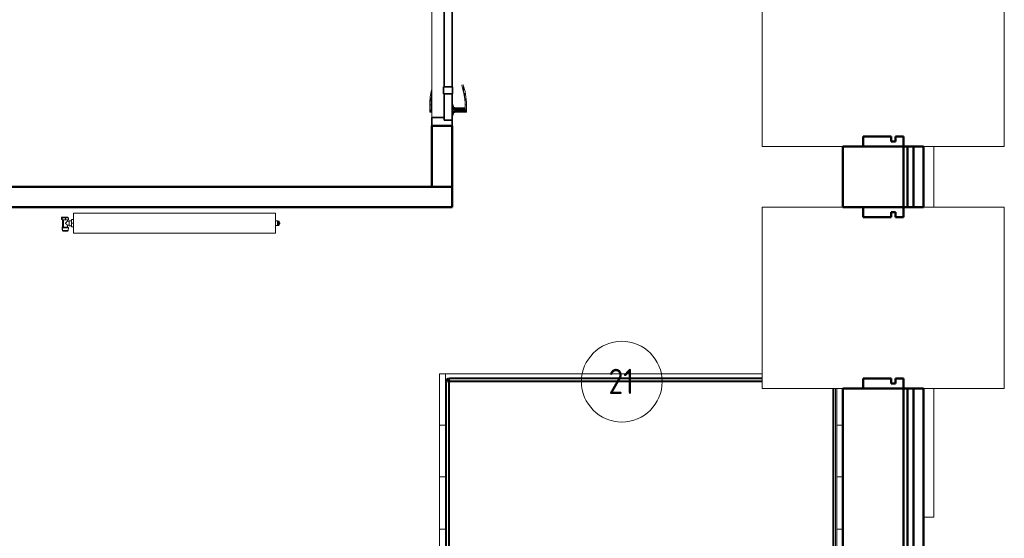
# Model space of a CAD drawing. Header units: millimetres. Extents: x 106 to 24511, y 2709 to 39091.
# Tile 60 of 87: x 19631 to 24511, y 32026 to 34597. Entities that reach past the tile are written whole.
import ezdxf

# ---------------------------------------------------------------- set-up
doc = ezdxf.new("R2010")
doc.units = ezdxf.units.MM
doc.linetypes.add('ADSK_Скрыто', pattern=[300, 150, -150])
for name, color, linetype, lineweight in [('A-AREA-____-IDEN', 2, 'Continuous', 20), ('A-DETL-____-HDLN', 90, 'ADSK_Скрыто', 9), ('A-DOOR-____-MCUT', 31, 'Continuous', 35), ('A-DOOR-____-OTLN', 31, 'Continuous', 20), ('A-GENM-____-MCUT', 13, 'Continuous', 50), ('A-GENM-____-OTLN', 13, 'Continuous', 20), ('A-PART-____-MCUT', 2, 'Continuous', 50), ('A-PART-____-OTLN', 2, 'Continuous', 20), ('A-WALL-____-MCUT', 113, 'Continuous', 50), ('A-WALL-____-OTLN', 113, 'Continuous', 20), ('I-FURN-____-OTLN', 30, 'Continuous', 20), ('M-EQPM-____-OTLN', 50, 'Continuous', 20)]:
    doc.layers.add(name, color=color, linetype=linetype, lineweight=lineweight)
doc.styles.add('GOST Common_1', font='GOST_Common.ttf', dxfattribs={"width": 0.9, "height": 125})

# ---------------------------------------------------------------- blocks, each defined once
blk = doc.blocks.new('Прямая форма - V line-612593-В_Этаж 03_Вентиляция')
at = {"layer": 'A-WALL-____-MCUT', "color": 9}
for p, q in [((-10, -493.1), (-150, -493.1)), ((-150, -493.1), (-150, -543.1)), ((-10, -518.1), (-10, -493.1)), ((10, -518.1), (-10, -518.1)), ((50, -493.1), (10, -493.1)), ((10, -493.1), (10, -518.1)), ((50, -543.1), (50, -493.1)), ((-150, -543.1), (50, -543.1))]:
    blk.add_line(p, q, dxfattribs=at)
blk = doc.blocks.new('Прямая форма - Iron-612594-В_Этаж 03_Вентиляция')
blk.add_blockref('Прямая форма - V line-612593-В_Этаж 03_Вентиляция', (0, 0))
blk = doc.blocks.new('Прямая форма - V line-612605-В_Этаж 03_Вентиляция')
at = {"layer": 'A-WALL-____-MCUT', "color": 9}
for p, q in [((50, 357), (-150, 357)), ((-150, 357), (-150, 307)), ((50, 307), (50, 357)), ((-150, 307), (-10, 307)), ((-10, 307), (-10, 332)), ((-10, 332), (10, 332)), ((10, 332), (10, 307)), ((10, 307), (50, 307))]:
    blk.add_line(p, q, dxfattribs=at)
blk = doc.blocks.new('Прямая форма - Iron-612606-В_Этаж 03_Вентиляция')
blk.add_blockref('Прямая форма - V line-612605-В_Этаж 03_Вентиляция', (0, 0))
blk = doc.blocks.new('Прямая форма - CW-002-612609-В_Этаж 03_Вентиляция')
for name in ['Прямая форма - Iron-612606-В_Этаж 03_Вентиляция', 'Прямая форма - Iron-612594-В_Этаж 03_Вентиляция']:
    blk.add_blockref(name, (0, 0))
blk = doc.blocks.new('Family - V line-612614-В_Этаж 03_Вентиляция')
at = {"layer": 'A-PART-____-MCUT', "color": 9}
for p, q in [((-10, -493.1), (-150, -493.1)), ((-150, -493.1), (-150, -543.1)), ((-10, -518.1), (-10, -493.1)), ((10, -518.1), (-10, -518.1)), ((50, -493.1), (10, -493.1)), ((10, -493.1), (10, -518.1)), ((50, -543.1), (50, -493.1)), ((-150, -543.1), (50, -543.1))]:
    blk.add_line(p, q, dxfattribs=at)
blk = doc.blocks.new('Family - Iron-612615-В_Этаж 03_Вентиляция')
blk.add_blockref('Family - V line-612614-В_Этаж 03_Вентиляция', (0, 0))
blk = doc.blocks.new('Прямая форма - Gypsum Plasterboard - Waterproof-612638-В_Этаж 03_Вентиляция')
at = {"layer": 'A-WALL-____-MCUT', "color": 9}
for p, q in [((5320, 0), (5020, 0)), ((5020, 0), (5020, -50)), ((5320, -50), (5320, 0)), ((9095.5, 0), (6220, 0)), ((6220, 0), (6220, -50)), ((5020, -50), (5320, -50)), ((6220, -50), (9095.5, -50))]:
    blk.add_line(p, q, dxfattribs=at)
blk = doc.blocks.new('Прямая форма - Masonry Block - Structural-612639-В_Этаж 03_Вентиляция')
at = {"layer": 'A-WALL-____-MCUT', "color": 9}
for p, q in [((5320, -100), (5020, -100)), ((5020, -100), (5020, -400)), ((5320, -400), (5320, -100)), ((9095.5, -100), (6220, -100)), ((6220, -100), (6220, -400)), ((5020, -400), (5320, -400)), ((6220, -400), (10350, -400))]:
    blk.add_line(p, q, dxfattribs=at)
blk = doc.blocks.new('Прямая форма - Concrete - Structural-612640-В_Этаж 03_Вентиляция')
at = {"layer": 'A-WALL-____-MCUT', "color": 9}
for p, q in [((5320, -80), (5020, -80)), ((5020, -80), (5020, -100)), ((5320, -100), (5320, -80)), ((9095.5, -80), (6220, -80)), ((6220, -80), (6220, -100)), ((5020, -100), (5320, -100)), ((6220, -100), (9095.5, -100))]:
    blk.add_line(p, q, dxfattribs=at)
blk = doc.blocks.new('Прямая форма - Insulation - Thermal Break-612641-В_Этаж 03_Вентиляция')
at = {"layer": 'A-WALL-____-MCUT', "color": 9}
for p, q in [((5320, -50), (5020, -50)), ((5020, -50), (5020, -80)), ((5020, -80), (5320, -80)), ((5320, -80), (5320, -50)), ((10350, -50), (6220, -50)), ((6220, -50), (6220, -80)), ((6220, -80), (10350, -80))]:
    blk.add_line(p, q, dxfattribs=at)
blk = doc.blocks.new('Прямая форма - SW - 004-612642-В_Этаж 03_Вентиляция')
for name in ['Прямая форма - Gypsum Plasterboard - Waterproof-612638-В_Этаж 03_Вентиляция', 'Прямая форма - Insulation - Thermal Break-612641-В_Этаж 03_Вентиляция', 'Прямая форма - Concrete - Structural-612640-В_Этаж 03_Вентиляция', 'Прямая форма - Masonry Block - Structural-612639-В_Этаж 03_Вентиляция']:
    blk.add_blockref(name, (0, 0))
blk = doc.blocks.new('Family - OP - 006-612644-В_Этаж 03_Вентиляция')
at = {"layer": 'A-GENM-____-MCUT', "lineweight": 9}
for p, q in [((41103.2, 33667.7), (39903.2, 33667.7)), ((39903.2, 33667.7), (39903.2, 32767.6)), ((41103.2, 32767.6), (41103.2, 33667.7)), ((39903.2, 32767.6), (41103.2, 32767.6))]:
    blk.add_line(p, q, dxfattribs=at)
blk = doc.blocks.new('Family - Gypsum Plasterboard - Waterproof-612646-В_Этаж 03_Вентиляция')
at = {"layer": 'A-PART-____-MCUT', "color": 9}
for p, q in [((5320, 0), (5020, 0)), ((5020, 0), (5020, -50)), ((5320, -50), (5320, 0)), ((9095.5, 0), (6220, 0)), ((6220, 0), (6220, -50)), ((5020, -50), (5320, -50)), ((6220, -50), (9095.5, -50))]:
    blk.add_line(p, q, dxfattribs=at)
blk = doc.blocks.new('Family - OP - 006-612648-В_Этаж 03_Вентиляция')
at = {"layer": 'A-GENM-____-MCUT', "lineweight": 9}
for p, q in [((41103.2, 34867.6), (39903.2, 34867.6)), ((39903.2, 34867.6), (39903.2, 33967.6)), ((41103.2, 33967.6), (41103.2, 34867.6)), ((39903.2, 33967.6), (41103.2, 33967.6))]:
    blk.add_line(p, q, dxfattribs=at)
blk = doc.blocks.new('Family - Masonry Block - Structural-612650-В_Этаж 03_Вентиляция')
at = {"layer": 'A-PART-____-MCUT', "color": 9}
for p, q in [((5320, -100), (5020, -100)), ((5020, -100), (5020, -400)), ((5320, -400), (5320, -100)), ((9095.5, -100), (6220, -100)), ((6220, -100), (6220, -400)), ((5020, -400), (5320, -400)), ((6220, -400), (10350, -400))]:
    blk.add_line(p, q, dxfattribs=at)
blk = doc.blocks.new('Family - Concrete - Structural-612652-В_Этаж 03_Вентиляция')
at = {"layer": 'A-PART-____-MCUT', "color": 9}
for p, q in [((5320, -80), (5020, -80)), ((5020, -80), (5020, -100)), ((5320, -100), (5320, -80)), ((9095.5, -80), (6220, -80)), ((6220, -80), (6220, -100)), ((5020, -100), (5320, -100)), ((6220, -100), (9095.5, -100))]:
    blk.add_line(p, q, dxfattribs=at)
blk = doc.blocks.new('Family - Insulation - Thermal Break-612654-В_Этаж 03_Вентиляция')
at = {"layer": 'A-PART-____-MCUT', "color": 9}
for p, q in [((5320, -50), (5020, -50)), ((5020, -50), (5020, -80)), ((5020, -80), (5320, -80)), ((5320, -80), (5320, -50)), ((10350, -50), (6220, -50)), ((6220, -50), (6220, -80)), ((6220, -80), (10350, -80))]:
    blk.add_line(p, q, dxfattribs=at)
blk = doc.blocks.new('Прямая форма - V line-612828-В_Этаж 03_Вентиляция')
at = {"layer": 'A-GENM-____-MCUT', "lineweight": 9}
for p, q in [((40748.4, 35504.2), (40703.2, 35504.2)), ((40703.2, 35504.2), (40703.2, 34867.6)), ((40753.2, 35504.2), (40748.4, 35504.2)), ((40753.2, 34867.6), (40753.2, 35504.2)), ((40703.2, 34867.6), (40753.2, 34867.6)), ((40736.2, 33967.6), (40703.2, 33967.6)), ((40703.2, 33967.6), (40703.2, 33667.7)), ((40753.2, 33967.6), (40736.2, 33967.6)), ((40753.2, 33667.7), (40753.2, 33967.6)), ((40703.2, 33667.7), (40736.2, 33667.7)), ((40736.2, 33667.7), (40753.2, 33667.7)), ((40753.2, 32767.6), (40703.2, 32767.6)), ((40703.2, 32767.6), (40703.2, 32131.1)), ((40753.2, 32131.1), (40753.2, 32767.6)), ((40703.2, 32131.1), (40753.2, 32131.1))]:
    blk.add_line(p, q, dxfattribs=at)
blk = doc.blocks.new('Прямая форма - SLA - 004-612829-В_Этаж 03_Вентиляция')
blk.add_blockref('Прямая форма - V line-612828-В_Этаж 03_Вентиляция', (0, 0))
blk = doc.blocks.new('Прямая форма - V line-610911-В_Этаж 03_Вентиляция')
at = {"layer": 'I-FURN-____-OTLN', "color": 253}
for p, q in [((-645.4, -30), (-645.4, 0)), ((-645.4, -30), (-645.4, 0)), ((-388.3, -30), (-388.3, 0)), ((-388.3, -30), (-388.3, 0)), ((-129.6, -30), (-129.6, 0)), ((-129.6, -30), (-129.6, 0)), ((129.6, -30), (129.6, 0)), ((129.6, -30), (129.6, 0)), ((388.3, -30), (388.3, 0)), ((388.3, -30), (388.3, 0)), ((645.4, -30), (645.4, 0)), ((645.4, -30), (645.4, 0)), ((900, 0), (900, -300)), ((-645.4, -30), (-826, -30)), ((-826, -30), (-645.4, -30)), ((-826, -30.7), (859.9, -30.7)), ((-826, -35.9), (859.4, -35.9)), ((-826, -44.8), (858.5, -44.8)), ((-388.3, -30), (-645.4, -30)), ((-645.4, -30), (-388.3, -30)), ((-129.6, -30), (-388.3, -30)), ((-388.3, -30), (-129.6, -30)), ((129.6, -30), (-129.6, -30)), ((-129.6, -30), (129.6, -30)), ((388.3, -30), (129.6, -30)), ((129.6, -30), (388.3, -30)), ((645.4, -30), (388.3, -30)), ((388.3, -30), (645.4, -30)), ((900, -30), (645.4, -30)), ((645.4, -30), (900, -30)), ((858, -50), (858.5, -44.8)), ((858.5, -44.8), (859.4, -35.9)), ((858.5, -44.8), (861.9, -45.5)), ((859.4, -35.9), (859.9, -30.7)), ((859.4, -35.9), (865.4, -37)), ((859.9, -30.7), (860, -30)), ((859.9, -30.7), (867.4, -32.2)), ((860, -30), (867.7, -31.5)), ((860, -50), (861.9, -45.5)), ((860, -50), (863.5, -46.5)), ((860, -50), (864.5, -48.1)), ((861.9, -45.5), (865.4, -37)), ((861.9, -45.5), (863.5, -46.5)), ((863.5, -46.5), (869.9, -40.1)), ((863.5, -46.5), (864.5, -48.1)), ((864.5, -48.1), (873, -44.6)), ((864.5, -48.1), (865.2, -51.5)), ((865.4, -37), (867.4, -32.2)), ((865.4, -37), (869.9, -40.1)), ((867.4, -32.2), (867.7, -31.5)), ((867.4, -32.2), (873.7, -36.3)), ((867.7, -31.5), (874.1, -35.9)), ((869.9, -40.1), (873.7, -36.3)), ((869.9, -40.1), (873, -44.6)), ((873, -44.6), (877.8, -42.6)), ((873, -44.6), (874.1, -50.6)), ((873.7, -36.3), (874.1, -35.9)), ((873.7, -36.3), (877.8, -42.6)), ((874.1, -35.9), (878.5, -42.3)), ((877.8, -42.6), (878.5, -42.3)), ((877.8, -42.6), (879.3, -50.1)), ((878.5, -42.3), (880, -50)), ((-826, -50), (858, -50)), ((858, -50), (859.7, -50.3)), ((859.7, -50.3), (860, -50)), ((859.7, -50.3), (860, -52)), ((860, -52), (865.2, -51.5)), ((860, -52), (860, -1948)), ((865.2, -51.5), (874.1, -50.6)), ((865.2, -51.5), (865.2, -1948.5)), ((874.1, -50.6), (879.3, -50.1)), ((874.1, -50.6), (874.1, -1949.4)), ((879.3, -50.1), (880, -50)), ((879.3, -50.1), (879.3, -1949.9)), ((880, -50), (880, -1950)), ((900, -300), (900, -1970)), ((900, -300), (1104, -300)), ((-900, -1970), (-900, -400)), ((-880, -1950), (-880, -400)), ((-879.3, -1949.9), (-879.3, -400)), ((-874.1, -1949.4), (-874.1, -400)), ((-865.2, -1948.5), (-865.2, -400)), ((-860, -1948), (-860, -400)), ((-879.3, -1949.9), (-880, -1950)), ((-878.5, -1957.7), (-880, -1950)), ((-874.1, -1949.4), (-879.3, -1949.9)), ((-877.8, -1957.4), (-879.3, -1949.9)), ((-865.2, -1948.5), (-874.1, -1949.4)), ((-873, -1955.4), (-874.1, -1949.4)), ((-864.5, -1951.9), (-873, -1955.4)), ((-860, -1948), (-865.2, -1948.5)), ((-864.5, -1951.9), (-865.2, -1948.5)), ((-860, -1950), (-864.5, -1951.9)), ((-863.5, -1953.5), (-864.5, -1951.9)), ((-860, -1950), (-863.5, -1953.5)), ((-860, -1950), (-861.9, -1954.5)), ((-859.7, -1949.7), (-860, -1948)), ((-859.7, -1949.7), (-860, -1950)), ((-858, -1950), (-859.7, -1949.7)), ((-858, -1950), (-858.5, -1955.2)), ((858, -1950), (-858, -1950)), ((859.7, -1949.7), (858, -1950)), ((858, -1950), (858.5, -1955.2)), ((860, -1948), (859.7, -1949.7)), ((859.7, -1949.7), (860, -1950)), ((865.2, -1948.5), (860, -1948)), ((860, -1950), (864.5, -1951.9)), ((860, -1950), (863.5, -1953.5)), ((860, -1950), (861.9, -1954.5)), ((864.5, -1951.9), (863.5, -1953.5)), ((865.2, -1948.5), (864.5, -1951.9)), ((864.5, -1951.9), (873, -1955.4)), ((874.1, -1949.4), (865.2, -1948.5)), ((874.1, -1949.4), (873, -1955.4)), ((879.3, -1949.9), (874.1, -1949.4)), ((879.3, -1949.9), (877.8, -1957.4)), ((880, -1950), (878.5, -1957.7)), ((880, -1950), (879.3, -1949.9)), ((-645.4, -1970), (-900, -1970)), ((-900, -2000), (-900, -1970)), ((-900, -1970), (-645.4, -1970)), ((-900, -2000), (-900, -1970)), ((-645.4, -2000), (-900, -2000)), ((-900, -2000), (-645.4, -2000)), ((-877.8, -1957.4), (-878.5, -1957.7)), ((-874.1, -1964.1), (-878.5, -1957.7)), ((-873, -1955.4), (-877.8, -1957.4)), ((-873.7, -1963.7), (-877.8, -1957.4)), ((-873.7, -1963.7), (-874.1, -1964.1)), ((-867.7, -1968.5), (-874.1, -1964.1)), ((-869.9, -1959.9), (-873.7, -1963.7)), ((-867.4, -1967.8), (-873.7, -1963.7)), ((-869.9, -1959.9), (-873, -1955.4)), ((-863.5, -1953.5), (-869.9, -1959.9)), ((-865.4, -1963), (-869.9, -1959.9)), ((-867.4, -1967.8), (-867.7, -1968.5)), ((-860, -1970), (-867.7, -1968.5)), ((-865.4, -1963), (-867.4, -1967.8)), ((-859.9, -1969.3), (-867.4, -1967.8)), ((-861.9, -1954.5), (-865.4, -1963)), ((-859.4, -1964.1), (-865.4, -1963)), ((-861.9, -1954.5), (-863.5, -1953.5)), ((-858.5, -1955.2), (-861.9, -1954.5)), ((-859.9, -1969.3), (-860, -1970)), ((-859.4, -1964.1), (-859.9, -1969.3)), ((859.9, -1969.3), (-859.9, -1969.3)), ((-858.5, -1955.2), (-859.4, -1964.1)), ((859.4, -1964.1), (-859.4, -1964.1)), ((858.5, -1955.2), (-858.5, -1955.2)), ((-645.4, -1970), (-388.3, -1970)), ((-645.4, -2000), (-645.4, -1970)), ((-645.4, -1970), (-388.3, -1970)), ((-645.4, -2000), (-645.4, -1970)), ((-388.3, -2000), (-645.4, -2000)), ((-645.4, -2000), (-388.3, -2000)), ((-388.3, -1970), (-129.6, -1970)), ((-388.3, -2000), (-388.3, -1970)), ((-388.3, -1970), (-129.6, -1970)), ((-388.3, -2000), (-388.3, -1970)), ((-129.6, -2000), (-388.3, -2000)), ((-388.3, -2000), (-129.6, -2000)), ((-129.6, -1970), (129.6, -1970)), ((-129.6, -2000), (-129.6, -1970)), ((-129.6, -1970), (129.6, -1970)), ((-129.6, -2000), (-129.6, -1970)), ((129.6, -2000), (-129.6, -2000)), ((-129.6, -2000), (129.6, -2000)), ((129.6, -1970), (388.3, -1970)), ((129.6, -2000), (129.6, -1970)), ((129.6, -1970), (388.3, -1970)), ((129.6, -2000), (129.6, -1970)), ((388.3, -2000), (129.6, -2000)), ((129.6, -2000), (388.3, -2000)), ((388.3, -1970), (645.4, -1970)), ((388.3, -2000), (388.3, -1970)), ((388.3, -1970), (645.4, -1970)), ((388.3, -2000), (388.3, -1970)), ((645.4, -2000), (388.3, -2000)), ((388.3, -2000), (645.4, -2000)), ((645.4, -1970), (900, -1970)), ((645.4, -2000), (645.4, -1970)), ((645.4, -1970), (900, -1970)), ((645.4, -2000), (645.4, -1970)), ((900, -2000), (645.4, -2000)), ((645.4, -2000), (900, -2000)), ((861.9, -1954.5), (858.5, -1955.2)), ((858.5, -1955.2), (859.4, -1964.1)), ((865.4, -1963), (859.4, -1964.1)), ((859.4, -1964.1), (859.9, -1969.3)), ((867.4, -1967.8), (859.9, -1969.3)), ((859.9, -1969.3), (860, -1970)), ((867.7, -1968.5), (860, -1970)), ((863.5, -1953.5), (861.9, -1954.5)), ((861.9, -1954.5), (865.4, -1963)), ((863.5, -1953.5), (869.9, -1959.9)), ((869.9, -1959.9), (865.4, -1963)), ((865.4, -1963), (867.4, -1967.8)), ((873.7, -1963.7), (867.4, -1967.8)), ((867.4, -1967.8), (867.7, -1968.5)), ((874.1, -1964.1), (867.7, -1968.5)), ((873, -1955.4), (869.9, -1959.9)), ((869.9, -1959.9), (873.7, -1963.7)), ((873, -1955.4), (877.8, -1957.4)), ((877.8, -1957.4), (873.7, -1963.7)), ((873.7, -1963.7), (874.1, -1964.1)), ((878.5, -1957.7), (874.1, -1964.1)), ((877.8, -1957.4), (878.5, -1957.7)), ((900, -2000), (900, -1970)), ((900, -2000), (900, -1970))]:
    blk.add_line(p, q, dxfattribs=at)
blk = doc.blocks.new('Прямая форма - FU - 059-612835-В_Этаж 03_Вентиляция')
blk.add_blockref('Прямая форма - V line-610911-В_Этаж 03_Вентиляция', (0, 0))
blk = doc.blocks.new('Прямая форма - V line-613121-В_Этаж 03_Вентиляция')
at = {"layer": 'A-WALL-____-MCUT', "color": 9}
for p, q in [((3036.8, 100), (400, 100)), ((400, 100), (400, 0)), ((3036.8, 0), (3036.8, 100)), ((4140, 100), (3836.8, 100)), ((3836.8, 100), (3836.8, 0)), ((4140, 0), (4140, 100)), ((400, 0), (3036.8, 0)), ((3836.8, 0), (4140, 0))]:
    blk.add_line(p, q, dxfattribs=at)
blk = doc.blocks.new('Прямая форма - SW - 016-613122-В_Этаж 03_Вентиляция')
blk.add_blockref('Прямая форма - V line-613121-В_Этаж 03_Вентиляция', (0, 0))
blk = doc.blocks.new('Family - კარ1-613124-В_Этаж 03_Вентиляция')
at = {"layer": 'A-GENM-____-MCUT', "lineweight": 9}
for p, q in [((400, 101), (-400, 101)), ((-400, 101), (-400, -1)), ((400, -1), (400, 101)), ((-400, -1), (400, -1))]:
    blk.add_line(p, q, dxfattribs=at)
blk = doc.blocks.new('Прямая форма - V line-613172-В_Этаж 03_Вентиляция')
at = {"layer": 'A-WALL-____-MCUT', "color": 9}
for p, q in [((2355.1, 100), (0, 100)), ((0, 100), (0, 0)), ((2355.1, 0), (2355.1, 100)), ((0, 0), (2355.1, 0))]:
    blk.add_line(p, q, dxfattribs=at)
blk = doc.blocks.new('Прямая форма - SW - 015-613173-В_Этаж 03_Вентиляция')
blk.add_blockref('Прямая форма - V line-613172-В_Этаж 03_Вентиляция', (0, 0))
blk = doc.blocks.new('Прямая форма - V line-610122-В_Этаж 03_Вентиляция')
at = {"layer": 'A-DOOR-____-MCUT', "color": 53}
for p, q in [((-372, 0), (-400, 0)), ((-400, 0), (-400, -100)), ((-242, 0), (-372, 0)), ((-372, 0), (-372, -40)), ((-372, -40), (-372, 0)), ((-207, 2.5), (-242, 2.5)), ((-242, 2.5), (-242, -42.5)), ((-242, -40), (-242, 0)), ((-207, -42.5), (-207, 2.5)), ((207, 0), (-207, 0)), ((-207, 0), (-207, -40)), ((242, 2.5), (207, 2.5)), ((207, 2.5), (207, -42.5)), ((207, -40), (207, 0)), ((242, -42.5), (242, 2.5)), ((372, 0), (242, 0)), ((242, 0), (242, -40)), ((400, 0), (372, 0)), ((372, 0), (372, -40)), ((372, -40), (372, 0)), ((400, -100), (400, 0)), ((-372, -40), (-242, -40)), ((-360, -40), (-372, -40)), ((-360, -100), (-360, -40)), ((-242, -42.5), (-207, -42.5)), ((-207, -40), (207, -40)), ((207, -42.5), (242, -42.5)), ((242, -40), (372, -40)), ((360, -40), (360, -100)), ((372, -40), (360, -40)), ((-400, -100), (-360, -100)), ((360, -100), (400, -100))]:
    blk.add_line(p, q, dxfattribs=at)
at = {"layer": 'A-DOOR-____-OTLN', "color": 253}
for p, q in [((196.5, 54.1), (204.6, 57.1)), ((198.8, 47.5), (196.5, 54.1)), ((206.7, 50.4), (198.8, 47.5)), ((204.6, 57.1), (230.5, 64)), ((204.6, 57.1), (232, 57.2)), ((232, 57.2), (206.7, 50.4)), ((230.5, 64), (256.9, 68.7)), ((230.5, 64), (257.8, 61.7)), ((257.8, 61.7), (232, 57.2)), ((283.6, 71), (256.9, 68.7)), ((256.9, 68.7), (283.9, 64)), ((257.8, 61.7), (283.9, 64)), ((297, 71), (283.6, 71)), ((283.9, 64), (297, 64)), ((297, 71), (322, 71)), ((297, 64), (297, 71)), ((297, 64), (297, 71)), ((322, 64), (297, 64)), ((312, 13), (312, 64)), ((313.3, 64), (313.3, 13)), ((317, 64), (317, 13)), ((322, 71), (327, 71)), ((322, 64), (322, 71)), ((327, 64), (322, 64)), ((322, 13), (322, 64)), ((327, 64), (322, 64)), ((327, 71), (330.7, 71)), ((327, 64), (327, 71)), ((330.7, 64), (327, 64)), ((327, 13), (327, 64)), ((327, 64), (330.7, 64)), ((330.7, 71), (332, 71)), ((330.7, 64), (330.7, 71)), ((332, 64), (330.7, 64)), ((330.7, 64), (332, 64)), ((330.7, 13), (330.7, 64)), ((332, 64), (332, 71)), ((332, 13), (332, 64)), ((-207, 2.5), (-203.6, 2.5)), ((-203.6, 2.5), (-200.3, 2.5)), ((-203.6, 1), (-203.6, 2.5)), ((-200.3, 2.5), (-197, 2.5)), ((-200.3, 1), (-200.3, 2.5)), ((-197, 2.5), (-193.9, 2.5)), ((-197, 1), (-197, 2.5)), ((-193.9, 2.5), (-190.9, 2.5)), ((-193.9, 1), (-193.9, 2.5)), ((-190.9, 2.5), (-188, 2.5)), ((-190.9, 1), (-190.9, 2.5)), ((-188, 2.5), (-185.3, 2.5)), ((-188, 1), (-188, 2.5)), ((-185.3, 2.5), (-182.7, 2.5)), ((-185.3, 1), (-185.3, 2.5)), ((-182.7, 2.5), (-180.3, 2.5)), ((-182.7, 1), (-182.7, 2.5)), ((-180.3, 2.5), (-177.9, 2.5)), ((-180.3, 1), (-180.3, 2.5)), ((-177.9, 2.5), (-175.8, 2.5)), ((-177.9, 1), (-177.9, 2.5)), ((-175.8, 2.5), (-173.8, 2.5)), ((-175.8, 1), (-175.8, 2.5)), ((-173.8, 2.5), (-172, 2.5)), ((-173.8, 1), (-173.8, 2.5)), ((-172, 2.5), (0, 2.5)), ((-172, 1), (-172, 2.5)), ((0, 2.5), (172, 2.5)), ((172, 2.5), (173.8, 2.5)), ((172, 1), (172, 2.5)), ((173.8, 2.5), (175.8, 2.5)), ((173.8, 1), (173.8, 2.5)), ((175.8, 2.5), (177.9, 2.5)), ((175.8, 1), (175.8, 2.5)), ((177.9, 2.5), (180.3, 2.5)), ((177.9, 1), (177.9, 2.5)), ((180.3, 2.5), (182.7, 2.5)), ((180.3, 1), (180.3, 2.5)), ((182.7, 2.5), (185.3, 2.5)), ((182.7, 1), (182.7, 2.5)), ((185.3, 2.5), (188, 2.5)), ((185.3, 1), (185.3, 2.5)), ((188, 2.5), (190.9, 2.5)), ((188, 1), (188, 2.5)), ((190.9, 2.5), (193.9, 2.5)), ((190.9, 1), (190.9, 2.5)), ((193.9, 2.5), (197, 2.5)), ((193.9, 1), (193.9, 2.5)), ((197, 2.5), (200.3, 2.5)), ((197, 1), (197, 2.5)), ((200.3, 2.5), (203.6, 2.5)), ((200.3, 1), (200.3, 2.5)), ((203.6, 2.5), (207, 2.5)), ((203.6, 1), (203.6, 2.5)), ((350.5, 3), (293.5, 3)), ((293.5, 3), (293.5, 1)), ((300, 3), (302, 7)), ((304.7, 7), (302, 7)), ((302.9, 3), (304.7, 7)), ((304.7, 7), (309.4, 7)), ((309, 3), (310, 13)), ((311.6, 13), (310, 13)), ((310.7, 3), (311.6, 13)), ((311.6, 13), (316, 13)), ((316, 13), (315.5, 3)), ((316, 13), (322, 13)), ((322, 13), (328, 13)), ((322, 13), (322, 3)), ((328, 13), (332.4, 13)), ((328, 13), (328.5, 3)), ((332.4, 13), (334, 13)), ((332.4, 13), (333.3, 3)), ((334, 13), (335, 3)), ((334.6, 7), (339.3, 7)), ((339.3, 7), (342, 7)), ((339.3, 7), (341.1, 3)), ((342, 7), (344, 3)), ((350.5, 1), (350.5, 3)), ((230.5, -104), (219.3, -101)), ((257.8, -101.7), (230.5, -104)), ((230.5, -104), (256.9, -108.7)), ((253.7, -101), (257.8, -101.7)), ((283.9, -104), (256.9, -108.7)), ((256.9, -108.7), (283.6, -111)), ((257.8, -101.7), (283.9, -104)), ((283.6, -111), (297, -111)), ((297, -104), (283.9, -104)), ((297, -111), (297, -104)), ((297, -104), (322, -104)), ((297, -111), (297, -104)), ((322, -111), (297, -111)), ((312, -104), (312, -101)), ((313.3, -101), (313.3, -104)), ((317, -101), (317, -104)), ((322, -104), (322, -101)), ((327, -104), (322, -104)), ((322, -104), (327, -104)), ((322, -111), (322, -104)), ((327, -111), (322, -111)), ((327, -104), (327, -101)), ((330.7, -104), (327, -104)), ((327, -104), (330.7, -104)), ((327, -111), (327, -104)), ((330.7, -111), (327, -111)), ((330.7, -104), (330.7, -101)), ((332, -104), (330.7, -104)), ((330.7, -104), (332, -104)), ((330.7, -111), (330.7, -104)), ((332, -111), (330.7, -111)), ((332, -104), (332, -101)), ((332, -111), (332, -104))]:
    blk.add_line(p, q, dxfattribs=at)
blk = doc.blocks.new('Прямая форма - კარ1-613278-В_Этаж 03_Вентиляция')
blk.add_blockref('Прямая форма - V line-610122-В_Этаж 03_Вентиляция', (400, 100))
blk = doc.blocks.new('Прямая форма - V line-613643-В_Этаж 03_Вентиляция')
at = {"layer": 'A-WALL-____-MCUT', "color": 9}
for p, q in [((-150, 543.1), (-150, 493.1)), ((50, 493.1), (50, 543.1)), ((-150, 493.1), (-10, 493.1)), ((-10, 518.1), (10, 518.1)), ((-10, 493.1), (-10, 518.1)), ((10, 518.1), (10, 493.1)), ((10, 493.1), (50, 493.1))]:
    blk.add_line(p, q, dxfattribs=at)
blk = doc.blocks.new('Прямая форма - Iron-613644-В_Этаж 03_Вентиляция')
blk.add_blockref('Прямая форма - V line-613643-В_Этаж 03_Вентиляция', (0, 0))
blk = doc.blocks.new('Прямая форма - V line-613647-В_Этаж 03_Вентиляция')
at = {"layer": 'A-WALL-____-MCUT', "color": 9}
for p, q in [((-10, -307), (-150, -307)), ((-150, -307), (-150, -357)), ((-10, -332), (-10, -307)), ((10, -332), (-10, -332)), ((50, -307), (10, -307)), ((10, -307), (10, -332)), ((50, -357), (50, -307)), ((-150, -357), (50, -357))]:
    blk.add_line(p, q, dxfattribs=at)
blk = doc.blocks.new('Прямая форма - Iron-613648-В_Этаж 03_Вентиляция')
blk.add_blockref('Прямая форма - V line-613647-В_Этаж 03_Вентиляция', (0, 0))
blk = doc.blocks.new('Прямая форма - CW-002-613657-В_Этаж 03_Вентиляция')
for name in ['Прямая форма - Iron-613644-В_Этаж 03_Вентиляция', 'Прямая форма - Iron-613648-В_Этаж 03_Вентиляция']:
    blk.add_blockref(name, (0, 0))
blk = doc.blocks.new('Family - V line-613665-В_Этаж 03_Вентиляция')
at = {"layer": 'A-PART-____-MCUT', "color": 9}
for p, q in [((-150, 543.1), (-150, 493.1)), ((50, 493.1), (50, 543.1)), ((-150, 493.1), (-10, 493.1)), ((-10, 518.1), (10, 518.1)), ((-10, 493.1), (-10, 518.1)), ((10, 518.1), (10, 493.1)), ((10, 493.1), (50, 493.1))]:
    blk.add_line(p, q, dxfattribs=at)
blk = doc.blocks.new('Family - Iron-613666-В_Этаж 03_Вентиляция')
blk.add_blockref('Family - V line-613665-В_Этаж 03_Вентиляция', (0, 0))
blk = doc.blocks.new('Family - V line-613671-В_Этаж 03_Вентиляция')
at = {"layer": 'A-PART-____-MCUT', "color": 9}
for p, q in [((-10, -307), (-150, -307)), ((-150, -307), (-150, -357)), ((-10, -332), (-10, -307)), ((10, -332), (-10, -332)), ((50, -307), (10, -307)), ((10, -307), (10, -332)), ((50, -357), (50, -307)), ((-150, -357), (50, -357))]:
    blk.add_line(p, q, dxfattribs=at)
blk = doc.blocks.new('Family - Iron-613672-В_Этаж 03_Вентиляция')
blk.add_blockref('Family - V line-613671-В_Этаж 03_Вентиляция', (0, 0))
blk = doc.blocks.new('V line_ifc_RVT-1-В_Этаж 03_Вентиляция')
at = {"layer": 'A-DOOR-____-OTLN', "color": 253, "lineweight": 20, "rotation": 270}
blk.add_blockref('Прямая форма - კარ1-613278-В_Этаж 03_Вентиляция', (38266.4, 34870.9), dxfattribs=at)
at = {"layer": 'A-GENM-____-OTLN', "color": 253, "lineweight": 20}
for name in ['Прямая форма - SLA - 004-612829-В_Этаж 03_Вентиляция', 'Family - OP - 006-612648-В_Этаж 03_Вентиляция', 'Family - OP - 006-612644-В_Этаж 03_Вентиляция']:
    blk.add_blockref(name, (0, 0), dxfattribs=at)
at = {"layer": 'A-GENM-____-OTLN', "color": 253, "lineweight": 20, "rotation": 270}
blk.add_blockref('Family - კარ1-613124-В_Этаж 03_Вентиляция', (38266.4, 34470.9), dxfattribs=at)
at = {"layer": 'A-PART-____-OTLN', "color": 253, "lineweight": 20, "rotation": 270}
for name in ['Family - Masonry Block - Structural-612650-В_Этаж 03_Вентиляция', 'Family - Concrete - Structural-612652-В_Этаж 03_Вентиляция', 'Family - Insulation - Thermal Break-612654-В_Этаж 03_Вентиляция', 'Family - Gypsum Plasterboard - Waterproof-612646-В_Этаж 03_Вентиляция']:
    blk.add_blockref(name, (40703.2, 38987.6), dxfattribs=at)
at = {"layer": 'A-PART-____-OTLN', "color": 253, "lineweight": 20}
for name, p in [('Family - Iron-612615-В_Этаж 03_Вентиляция', (40553.2, 34510.7)), ('Family - Iron-613666-В_Этаж 03_Вентиляция', (40553.2, 33124.6)), ('Family - Iron-613672-В_Этаж 03_Вентиляция', (40553.2, 33124.6))]:
    blk.add_blockref(name, p, dxfattribs=at)
at = {"layer": 'A-WALL-____-OTLN', "color": 253, "lineweight": 20, "rotation": 270}
for name, p in [('Прямая форма - SW - 004-612642-В_Этаж 03_Вентиляция', (40703.2, 38987.6)), ('Прямая форма - SW - 016-613122-В_Этаж 03_Вентиляция', (38266.4, 37907.6))]:
    blk.add_blockref(name, p, dxfattribs=at)
at = {"layer": 'A-WALL-____-OTLN', "color": 253, "lineweight": 20}
for name, p in [('Прямая форма - CW-002-612609-В_Этаж 03_Вентиляция', (40553.2, 34510.7)), ('Прямая форма - SW - 015-613173-В_Этаж 03_Вентиляция', (36011.4, 33667.6)), ('Прямая форма - CW-002-613657-В_Этаж 03_Вентиляция', (40553.2, 33124.6))]:
    blk.add_blockref(name, p, dxfattribs=at)
at = {"layer": 'I-FURN-____-OTLN', "color": 253, "lineweight": 20, "rotation": 270}
blk.add_blockref('Прямая форма - FU - 059-612835-В_Этаж 03_Вентиляция', (40303.2, 31941.6), dxfattribs=at)
blk = doc.blocks.new('ADSK_Радиатор универсальный_Боковое подключение_Клапаны - Радиатор 600х1000-V13-В_Этаж 03_Вентиляция')
at = {"layer": 'A-DETL-____-HDLN', "flags": 128}
for points in [[(-554, 0), (-554, 0), (-554, 0), (-553.9, 0), (-553.8, 0)], [(-553.8, 0), (-553.9, 0), (-553.9, 0), (-554, 0), (-554, 0), (-554, 0)], [(-549.8, -20), (-549.9, -20), (-549.9, -20), (-550, -20), (-550, -20), (-550, -20), (-550, -20)], [(-550, -20), (-550, -20), (-550, -20), (-549.9, -20), (-549.9, -20), (-549.8, -20), (-549.7, -20)], [(-532, -20), (-532, -20), (-532, -20), (-532.1, -20), (-532.1, -20), (-532.2, -20), (-532.3, -20)], [(-532.3, -20), (-532.2, -20), (-532.1, -20), (-532.1, -20), (-532, -20), (-532, -20), (-532, -20), (-532, -20)], [(-528, 0), (-528, 0), (-528, 0), (-528.1, 0), (-528.2, 0), (-528.3, 0)], [(-528.2, 0), (-528.1, 0), (-528.1, 0), (-528, 0), (-528, 0), (-528, 0)]]:
    blk.add_lwpolyline(points, dxfattribs=at)
at = {"layer": 'M-EQPM-____-OTLN'}
for p, q in [((-561, 50), (-545, 50)), ((-561, 38), (-561, 50)), ((-545, 50), (-529, 50)), ((-545, 50), (-545, 46)), ((-529, 46), (-529, 50)), ((500, 70), (-500, 70)), ((-500, 70), (-500, -30)), ((-500, 70), (500, 70)), ((-500, -30), (-500, 70)), ((500, -30), (500, 70)), ((500, 70), (500, -30)), ((-557, 38), (-561, 38)), ((-557, 46), (-541, 46)), ((-557, 36), (-557, 46)), ((-541, 36), (-557, 36)), ((-556.5, 2), (-556.5, -13)), ((-551, 2), (-556.5, 2)), ((-555, 36), (-555, 2)), ((-551, 36), (-551, 0)), ((-551, 0), (-531, 0)), ((-541, 46), (-525, 46)), ((-541, 46), (-541, 36)), ((-525, 36), (-541, 36)), ((-531, 30), (-531, 36)), ((-522, 30), (-531, 30)), ((-531, 0), (-531, 10)), ((-531, 10), (-522, 10)), ((-525, 36), (-525, 46)), ((-511, 32.5), (-522, 32.5)), ((-522, 32.5), (-522, 7.5)), ((-522, 7.5), (-511, 7.5)), ((-511, 20), (-511, 38.5)), ((-500, 38.5), (-511, 38.5)), ((-511, 1.5), (-511, 20)), ((-500, 20), (-511, 20)), ((-500, 1.5), (-511, 1.5)), ((510, 32), (500, 32)), ((500, 8), (510, 8)), ((510, 30.9), (510, 32)), ((510, 30.8), (510, 29.9)), ((510, 30.8), (515, 30.8)), ((515, 29.9), (510, 29.9)), ((510, 21.1), (510, 29.8)), ((510, 20.9), (510, 19.1)), ((510, 20.9), (515, 20.9)), ((515, 19.1), (510, 19.1)), ((510, 10.2), (510, 18.9)), ((510, 10.1), (510, 9.2)), ((510, 10.1), (515, 10.1)), ((515, 9.2), (510, 9.2)), ((510, 8), (510, 9.1)), ((517, 30.8), (515, 30.8)), ((515, 29.9), (515, 30.8)), ((515, 29.9), (515, 20.9)), ((515, 19.1), (515, 20.9)), ((515, 19.1), (515, 10.1)), ((515, 9.2), (515, 10.1)), ((515, 9.2), (517, 9.2)), ((517, 30.5), (517, 30.8)), ((517, 9.2), (517, 30.8)), ((517, 22.5), (522, 22.5)), ((517, 17.5), (522, 17.5)), ((517, 9.2), (517, 9.5)), ((522, 17.5), (522, 22.5)), ((-556.5, -13), (-555.2, -13)), ((-556, -2.3), (-554.9, -15.8)), ((-556, -2.3), (-526, -2.3)), ((-554.9, -15.8), (-527.1, -15.8)), ((-527.1, -15.8), (-526, -2.3)), ((-500, -30), (500, -30)), ((500, -30), (-500, -30))]:
    blk.add_line(p, q, dxfattribs=at)
at = {"layer": 'M-EQPM-____-OTLN', "flags": 128}
for points in [[(515, 30.8), (515.5, 30.7), (516, 30.6)], [(515, 9.2), (515.5, 9.3), (516, 9.4)], [(517, 29.9), (517.8, 29), (518.6, 27.5), (519.6, 24.3), (519.8, 22.5)], [(517, 10.1), (517.8, 11), (518.6, 12.5), (519.6, 15.7), (519.8, 17.5)], [(-556, -2.3), (-556, -2.3), (-556, -2.2), (-556, -2.1), (-556, -2), (-556, -1.9), (-556, -1.9), (-556, -1.8), (-556, -1.7), (-556, -1.6), (-555.9, -1.5), (-555.9, -1.5), (-555.9, -1.4), (-555.9, -1.3), (-555.9, -1.2), (-555.8, -1.2), (-555.8, -1.1), (-555.7, -1), (-555.7, -1), (-555.7, -0.9), (-555.6, -0.8), (-555.6, -0.8), (-555.5, -0.7), (-555.5, -0.6), (-555.4, -0.6), (-555.4, -0.5), (-555.3, -0.5), (-555.2, -0.4), (-555.2, -0.4), (-555.1, -0.3), (-555, -0.3), (-555, -0.2), (-554.9, -0.2), (-554.8, -0.2), (-554.7, -0.1), (-554.7, -0.1), (-554.6, -0.1), (-554.5, -0.1), (-554.4, 0), (-554.4, 0), (-554.3, 0), (-554.2, 0), (-554.1, 0), (-554, 0), (-554, 0)], [(-550, -20), (-550.2, -20), (-550.4, -20), (-550.6, -20), (-550.8, -19.9), (-551, -19.9), (-551.2, -19.9), (-551.4, -19.8), (-551.6, -19.7), (-551.8, -19.7), (-551.9, -19.6), (-552.1, -19.5), (-552.3, -19.4), (-552.5, -19.3), (-552.7, -19.2), (-552.8, -19.1), (-553, -19), (-553.1, -18.9), (-553.3, -18.8), (-553.4, -18.6), (-553.6, -18.5), (-553.7, -18.3), (-553.9, -18.2), (-554, -18), (-554.1, -17.9), (-554.2, -17.7), (-554.3, -17.5), (-554.4, -17.4), (-554.5, -17.2), (-554.6, -17), (-554.7, -16.8), (-554.7, -16.6), (-554.8, -16.4), (-554.8, -16.2), (-554.9, -16), (-554.9, -15.8)], [(-554, 0), (-554, 0), (-554, 0), (-553.9, 0), (-553.8, 0), (-553.7, 0), (-553.6, 0), (-553.5, 0), (-553.3, 0), (-553.2, 0), (-553, 0), (-552.8, 0), (-552.5, 0), (-552.3, 0), (-552, 0), (-551.7, 0), (-551.4, 0), (-551.1, 0), (-550.8, 0)], [(-528, 0), (-528, 0), (-528, 0), (-528.1, 0), (-528.2, 0), (-528.3, 0), (-528.4, 0), (-528.5, 0), (-528.7, 0), (-528.8, 0), (-529, 0), (-529.2, 0), (-529.5, 0), (-529.7, 0), (-530, 0), (-530.3, 0), (-530.6, 0), (-530.9, 0), (-531.2, 0), (-531.6, 0), (-531.9, 0), (-532.3, 0), (-532.7, 0), (-533.1, 0), (-533.5, 0), (-534, 0), (-534.4, 0), (-534.9, 0), (-535.3, 0), (-535.8, 0), (-536.3, 0), (-536.8, 0), (-537.3, 0), (-537.8, 0), (-538.3, 0), (-538.8, 0), (-539.3, 0), (-539.8, 0), (-540.3, 0), (-540.9, 0), (-541.4, 0), (-541.9, 0), (-542.4, 0), (-542.9, 0), (-543.4, 0), (-544, 0), (-544.5, 0), (-545, 0), (-545.4, 0), (-545.9, 0), (-546.4, 0), (-546.9, 0), (-547.3, 0), (-547.8, 0), (-548.2, 0), (-548.7, 0), (-549.1, 0), (-549.5, 0), (-549.9, 0), (-550.2, 0), (-550.6, 0), (-550.9, 0), (-551.3, 0), (-551.6, 0), (-551.9, 0), (-552.1, 0), (-552.4, 0), (-552.6, 0), (-552.9, 0), (-553.1, 0), (-553.2, 0), (-553.4, 0), (-553.6, 0), (-553.7, 0), (-553.8, 0), (-553.9, 0), (-553.9, 0), (-554, 0), (-554, 0), (-554, 0)], [(-546.3, -20), (-546.6, -20), (-546.9, -20), (-547.1, -20), (-547.4, -20), (-547.6, -20), (-547.9, -20), (-548.1, -20), (-548.3, -20), (-548.5, -20), (-548.7, -20), (-548.9, -20), (-549.1, -20), (-549.2, -20), (-549.4, -20), (-549.5, -20), (-549.6, -20), (-549.7, -20), (-549.8, -20), (-549.9, -20), (-549.9, -20), (-550, -20), (-550, -20), (-550, -20), (-550, -20)], [(-550, -20), (-550, -20), (-550, -20), (-549.9, -20), (-549.9, -20), (-549.8, -20), (-549.7, -20), (-549.6, -20), (-549.5, -20), (-549.4, -20), (-549.3, -20), (-549.1, -20), (-549, -20), (-548.8, -20), (-548.6, -20), (-548.4, -20), (-548.2, -20), (-548, -20), (-547.8, -20), (-547.5, -20), (-547.3, -20), (-547, -20), (-546.7, -20), (-546.5, -20), (-546.2, -20), (-545.9, -20), (-545.6, -20), (-545.2, -20), (-544.9, -20), (-544.6, -20), (-544.3, -20), (-543.9, -20), (-543.6, -20), (-543.2, -20), (-542.9, -20), (-542.5, -20), (-542.2, -20), (-541.8, -20), (-541.5, -20), (-541.1, -20), (-540.7, -20), (-540.4, -20), (-540, -20), (-539.7, -20), (-539.3, -20), (-539, -20), (-538.6, -20), (-538.3, -20), (-537.9, -20), (-537.6, -20), (-537.3, -20), (-536.9, -20), (-536.6, -20), (-536.3, -20), (-536, -20), (-535.7, -20), (-535.4, -20), (-535.1, -20), (-534.9, -20), (-534.6, -20), (-534.4, -20), (-534.1, -20), (-533.9, -20), (-533.7, -20), (-533.5, -20), (-533.3, -20), (-533.1, -20), (-532.9, -20), (-532.8, -20), (-532.6, -20), (-532.5, -20), (-532.4, -20), (-532.3, -20), (-532.2, -20), (-532.1, -20), (-532.1, -20), (-532, -20), (-532, -20), (-532, -20), (-532, -20)], [(-532, -20), (-532, -20), (-532, -20), (-532.1, -20), (-532.1, -20), (-532.2, -20), (-532.3, -20), (-532.4, -20), (-532.5, -20), (-532.6, -20), (-532.7, -20), (-532.9, -20), (-533, -20), (-533.2, -20), (-533.4, -20), (-533.6, -20), (-533.8, -20), (-534, -20), (-534.2, -20), (-534.5, -20), (-534.7, -20), (-535, -20), (-535.3, -20), (-535.5, -20), (-535.8, -20)], [(-527.1, -15.8), (-527.1, -16), (-527.2, -16.2), (-527.2, -16.4), (-527.3, -16.6), (-527.3, -16.8), (-527.4, -17), (-527.5, -17.2), (-527.6, -17.4), (-527.7, -17.5), (-527.8, -17.7), (-527.9, -17.9), (-528, -18), (-528.1, -18.2), (-528.3, -18.3), (-528.4, -18.5), (-528.6, -18.6), (-528.7, -18.8), (-528.9, -18.9), (-529, -19), (-529.2, -19.1), (-529.3, -19.2), (-529.5, -19.3), (-529.7, -19.4), (-529.9, -19.5), (-530.1, -19.6), (-530.2, -19.7), (-530.4, -19.7), (-530.6, -19.8), (-530.8, -19.9), (-531, -19.9), (-531.2, -19.9), (-531.4, -20), (-531.6, -20), (-531.8, -20), (-532, -20)], [(-531.4, 0), (-531.1, 0), (-530.7, 0), (-530.4, 0), (-530.1, 0), (-529.9, 0), (-529.6, 0), (-529.4, 0), (-529.1, 0), (-528.9, 0), (-528.8, 0), (-528.6, 0), (-528.4, 0), (-528.3, 0), (-528.2, 0), (-528.1, 0), (-528.1, 0), (-528, 0), (-528, 0), (-528, 0)], [(-528, 0), (-527.9, 0), (-527.8, 0), (-527.8, 0), (-527.7, 0), (-527.6, 0), (-527.5, -0.1), (-527.4, -0.1), (-527.4, -0.1), (-527.3, -0.1), (-527.2, -0.2), (-527.1, -0.2), (-527.1, -0.2), (-527, -0.3), (-526.9, -0.3), (-526.9, -0.3), (-526.8, -0.4), (-526.7, -0.4), (-526.7, -0.5), (-526.6, -0.6), (-526.6, -0.6), (-526.5, -0.7), (-526.5, -0.7), (-526.4, -0.8), (-526.4, -0.9), (-526.3, -0.9), (-526.3, -1), (-526.2, -1.1), (-526.2, -1.1), (-526.2, -1.2), (-526.1, -1.3), (-526.1, -1.4), (-526.1, -1.4), (-526.1, -1.5), (-526, -1.6), (-526, -1.7), (-526, -1.7), (-526, -1.8), (-526, -1.9), (-526, -2), (-526, -2.1), (-526, -2.1), (-526, -2.2), (-526, -2.3), (-526, -2.3)]]:
    blk.add_lwpolyline(points, dxfattribs=at)
at = {"layer": 'M-EQPM-____-OTLN'}
for points, knots in [([(-541, 20), (-540.4, 20.6), (-539.1, 21.9), (-537.5, 23.5), (-536.4, 24.6), (-535.8, 25.2), (-535.4, 25.6), (-535, 26), (-534.5, 26.5), (-534.1, 26.9), (-533.7, 27.3), (-533.4, 27.6), (-533, 28), (-532.7, 28.3), (-532.3, 28.7), (-532, 28.9), (-531.8, 29.2), (-531.6, 29.5), (-531.4, 29.6), (-531.2, 29.8), (-531, 29.9), (-531, 30), (-531, 30)], [0, 0, 0, 0, 0.142857, 0.285714, 0.357143, 0.392857, 0.428571, 0.464286, 0.5, 0.535714, 0.571429, 0.607143, 0.642857, 0.678571, 0.714286, 0.75, 0.785714, 0.821429, 0.857143, 0.892857, 0.928571, 1, 1, 1, 1]), ([(-531, 10), (-531, 10), (-531, 10.1), (-531.2, 10.2), (-531.4, 10.4), (-531.6, 10.5), (-531.8, 10.8), (-532, 11.1), (-532.3, 11.3), (-532.7, 11.7), (-533, 12), (-533.4, 12.4), (-533.7, 12.7), (-534.1, 13.1), (-534.7, 13.7), (-535.2, 14.2), (-535.8, 14.8), (-536.4, 15.4), (-537.5, 16.5), (-539.1, 18.1), (-540.4, 19.4), (-541, 20)], [0, 0, 0, 0, 0.071429, 0.107143, 0.142857, 0.178571, 0.214286, 0.25, 0.285714, 0.321429, 0.357143, 0.392857, 0.428571, 0.464286, 0.5, 0.571429, 0.607143, 0.642857, 0.714286, 0.857143, 1, 1, 1, 1])]:
    blk.add_open_spline(points, degree=3, knots=knots, dxfattribs=at)
blk = doc.blocks.new('ADSK_M_Помещения - Номер-1471236-В_Этаж 03_Вентиляция')
at = {"layer": 'A-AREA-____-IDEN'}
blk.add_circle((0, 0), 4, dxfattribs=at)

msp = doc.modelspace()

# ---------------------------------------------------------------- block references
at = {"lineweight": 9}
msp.add_blockref('V line_ifc_RVT-1-В_Этаж 03_Вентиляция', (-16592.7, 0), dxfattribs=at)
at = {"layer": 'A-AREA-____-IDEN', "xscale": 49.99999999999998, "yscale": 49.99999999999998, "zscale": 49.99999999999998}
msp.add_blockref('ADSK_M_Помещения - Номер-1471236-В_Этаж 03_Вентиляция', (22614.8, 32802.2), dxfattribs=at)
at = {"layer": 'A-DETL-____-HDLN'}
msp.add_blockref('ADSK_Радиатор универсальный_Боковое подключение_Клапаны - Радиатор 600х1000-V13-В_Этаж 03_Вентиляция', (20398, 33567.6), dxfattribs=at)

# ---------------------------------------------------------------- texts
at = {"layer": 'A-AREA-____-IDEN', "lineweight": 9, "insert": (22548.8, 32866.1), "char_height": 125, "width": 165.949, "attachment_point": 1, "style": 'GOST Common_1'}
msp.add_mtext('21', dxfattribs=at)

doc.saveas('drawing.dxf')
